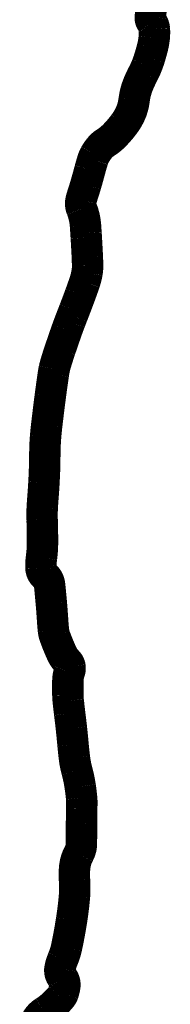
# Model space of a CAD drawing. Header units: inches. Extents: x 16.2 to 26.4, y 27.8 to 38.8.
# Tile 167 of 172: x 25.6198 to 25.6529, y 29.5411 to 29.7576. Entities that reach past the tile are written whole.
import ezdxf

# ---------------------------------------------------------------- set-up
doc = ezdxf.new("R2010")
doc.units = ezdxf.units.IN
doc.header["$MEASUREMENT"] = 0
doc.layers.add('BELMONT-BORDER', color=7, linetype='Continuous')

msp = doc.modelspace()

# ---------------------------------------------------------------- linework, layer by layer
at = {"layer": 'BELMONT-BORDER', "const_width": 0.00691}
msp.add_lwpolyline([(25.62325, 29.53717, -0.08562), (25.62418, 29.53859, -0.066961), (25.62521, 29.53945, 0.042669), (25.6269, 29.54071, 0.016435), (25.6281, 29.54185, 0.022735), (25.6289, 29.54274, 0.087723), (25.62934, 29.54352, 0.048764), (25.62972, 29.54509, 0.212054), (25.62916, 29.54706, -0.219963), (25.62865, 29.54898, -0.060601), (25.62927, 29.55105, 0.050495), (25.63007, 29.5535, 0.014654), (25.63121, 29.55965, 0.017513), (25.63184, 29.56485, 0.040704), (25.63185, 29.56848, -0.049596), (25.63191, 29.57146, -0.095824), (25.6328, 29.57423, 0.123104), (25.63337, 29.57643, 0.003746), (25.63338, 29.57851, -0.003374), (25.63339, 29.58082, -0.002371), (25.63344, 29.58415, 0.005253), (25.63346, 29.58566, 0.025645), (25.63341, 29.58654, 0.009099), (25.63311, 29.58901, 0.032349), (25.63238, 29.59249, -0.038866), (25.63182, 29.59539, -0.005633), (25.63153, 29.59817, 0.004278), (25.63117, 29.60182, 0.003884), (25.63078, 29.60509, -0.004622), (25.63047, 29.60784, -0.022474), (25.63039, 29.60906, -0.008176), (25.63039, 29.61241, -0.086091), (25.63072, 29.61414, 0.125731), (25.63086, 29.61535, 0.162565), (25.63031, 29.61645, -0.089351), (25.62906, 29.61825, -0.020283), (25.62752, 29.62202, -0.061517), (25.62722, 29.62333, -0.009183), (25.62703, 29.62563, 0.005713), (25.62675, 29.62935, 0.002097), (25.62653, 29.63175, 0.003018), (25.62636, 29.63342, 0.196239), (25.62535, 29.63529, -0.213414), (25.62447, 29.63705, -0.045892), (25.62459, 29.63933, 0.034221), (25.62481, 29.64238, 0.009733), (25.62473, 29.64768, -0.020769), (25.62475, 29.65017, -0.00839), (25.62491, 29.65262, 0.00644), (25.62513, 29.65582, 0.013169), (25.62532, 29.66182, -0.019115), (25.62549, 29.66595, -0.008961), (25.62573, 29.66835, -0.00333), (25.62652, 29.67477, -0.004058), (25.62719, 29.6796, -0.016391), (25.6274, 29.68079, -0.019794), (25.62775, 29.68215, -0.009075), (25.62869, 29.68508, -0.003026), (25.63016, 29.68934, -0.006949), (25.63084, 29.69118, -0.002766), (25.63134, 29.69247, 0.000844), (25.63184, 29.69376, 0.005211), (25.63313, 29.69718, 0.006616), (25.63409, 29.6999, 0.037068), (25.63461, 29.70194, 0.048072), (25.63473, 29.70356, 0.007704), (25.63467, 29.70549, 0.003539), (25.63444, 29.70967, 0.000724), (25.63438, 29.71068, 0.000448), (25.63427, 29.7123, 0.078307), (25.63342, 29.71603, -0.158146), (25.6333, 29.71796, -0.01793), (25.63361, 29.71902, 0.008544), (25.63431, 29.72125, 0.006412), (25.63525, 29.72464, -0.010214), (25.63587, 29.72677, -0.055155), (25.63636, 29.72791, -0.038278), (25.63737, 29.72939, -0.084483), (25.63863, 29.73051, 0.057731), (25.64055, 29.73204, 0.034881), (25.6428, 29.73466, 0.049899), (25.64405, 29.73674, 0.081597), (25.64496, 29.73993, -0.072183), (25.64593, 29.74356, -0.01907), (25.64705, 29.74592, 0.02749), (25.6478, 29.74758, 0.017489), (25.64834, 29.74912, 0.011891), (25.64899, 29.75142, 0.037694), (25.64938, 29.75359, 0.042798), (25.64942, 29.75554, 0.147885), (25.64885, 29.75702, -0.194316), (25.64852, 29.75821, -0.002644), (25.64879, 29.76052, 0.001533), (25.64927, 29.7645, 0.000167)], format="xyb", dxfattribs=at)

doc.saveas('drawing.dxf')
